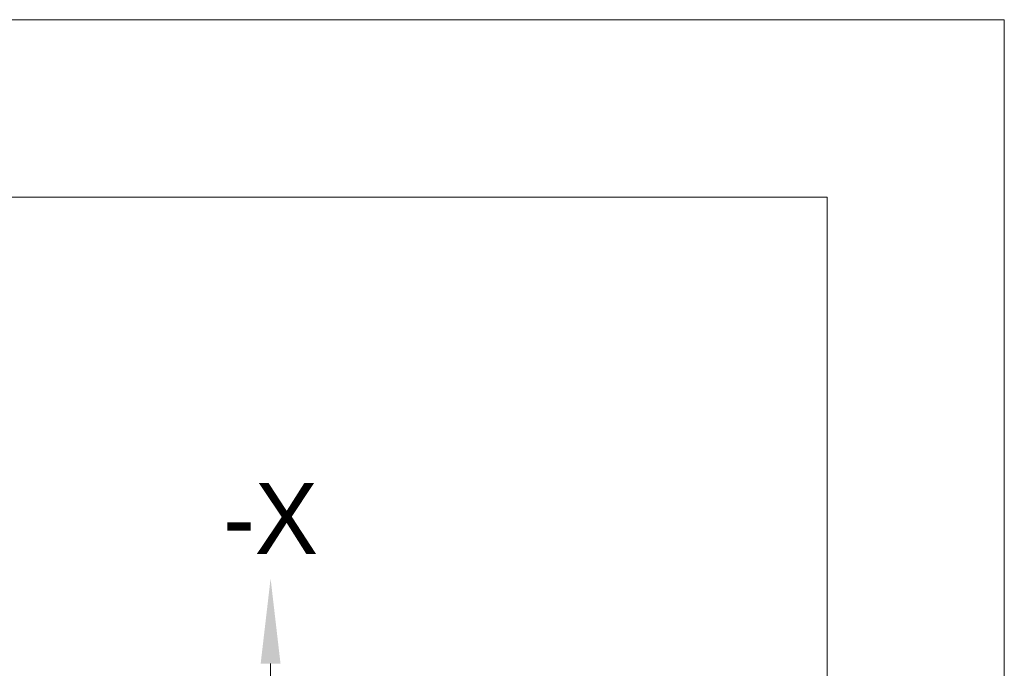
# Model space of a CAD drawing. Header units: millimetres. Extents: x 7702 to 16913, y -3294 to 4428.
# Tile 89 of 89: x 16858 to 16913, y -2911 to -2874. Entities that reach past the tile are written whole.
import ezdxf
from ezdxf.enums import TextEntityAlignment as Align

# ---------------------------------------------------------------- set-up
doc = ezdxf.new("R2010")
doc.units = ezdxf.units.MM
doc.header["$LTSCALE"] = 6
for name, color, linetype, lineweight in [('1轮廓实线层', 7, 'Continuous', 18), ('2细线层', 4, 'Continuous', 13), ('6文字层', 3, 'Continuous', 13), ('7标注层', 4, 'Continuous', 13), ('图框层', 7, 'Continuous', 18)]:
    doc.layers.add(name, color=color, linetype=linetype, lineweight=lineweight)

# ---------------------------------------------------------------- blocks, each defined once
blk = doc.blocks.new('ZwmFrameMain_3_A4^_^无分区图框^_^landscape')
at = {"layer": '1轮廓实线层'}
for q in [(0, 200), (267, 0)]:
    blk.add_line((267, 200), q, dxfattribs=at)
at = {"layer": '2细线层'}
for q in [(-25, 205), (272, -5)]:
    blk.add_line((272, 205), q, dxfattribs=at)

msp = doc.modelspace()

# ---------------------------------------------------------------- linework, layer by layer
at = {"layer": '1轮廓实线层', "lineweight": 13}
msp.add_line((16871.946, -2927.363), (16871.946, -2910.266), dxfattribs=at)
at = {"layer": '7标注层', "lineweight": 13}
msp.add_solid([(16872.506, -2910.266), (16871.386, -2910.266), (16871.946, -2905.466)], dxfattribs=at)

# ---------------------------------------------------------------- block references
at = {"layer": '图框层', "xscale": 2, "yscale": 2, "zscale": 2}
msp.add_blockref('ZwmFrameMain_3_A4^_^无分区图框^_^landscape', (16369.333, -3283.956), dxfattribs=at)

# ---------------------------------------------------------------- texts
at = {"layer": '6文字层', "lineweight": 13}
msp.add_text('-X', height=4, dxfattribs=at).set_placement((16871.946, -2905.277), align=Align.BOTTOM_CENTER)

doc.saveas('drawing.dxf')
